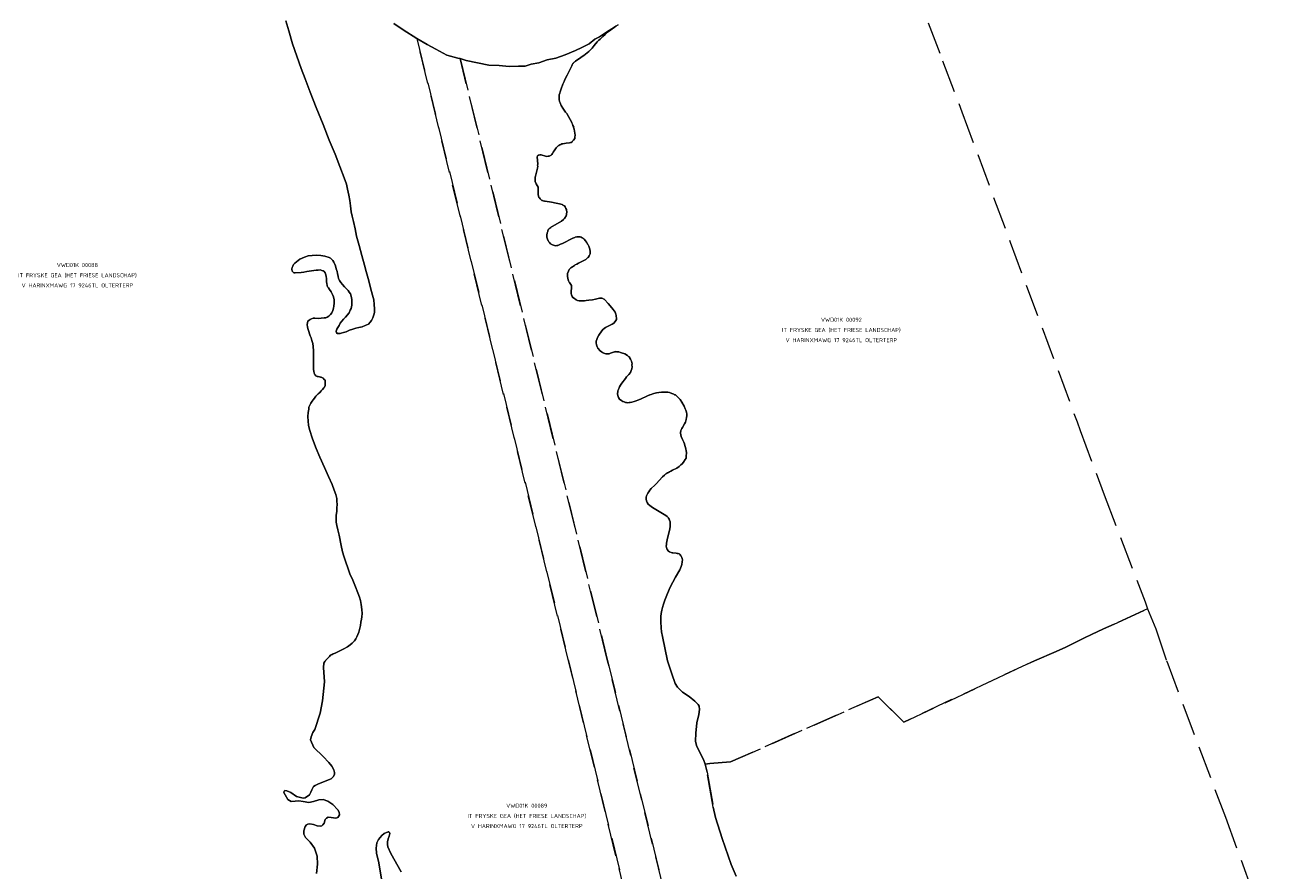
# Model space of a CAD drawing. Header units: metres. Extents: x 188526 to 197860, y 581431 to 587564.
# Tile 18 of 31: x 193429 to 193811, y 583936 to 584195. Entities that reach past the tile are written whole.
import ezdxf
from ezdxf.enums import TextEntityAlignment as Align

# ---------------------------------------------------------------- set-up
doc = ezdxf.new("R2010")
doc.units = ezdxf.units.M
doc.linetypes.add('DASHEDX2', pattern=[14, 10, -4])
doc.layers.add('B-WA-KG-GRENS_KADASTRAAL-G', color=150, linetype='DASHEDX2', lineweight=18)
doc.layers.add('B-WA-KG-GRENS_KADASTRAAL-T50', color=130, linetype='Continuous', lineweight=50)
doc.styles.add('NLCS-ISO-T25', font='NLCS-ISO.ttf', dxfattribs={"height": 2.5})

msp = doc.modelspace()

# ---------------------------------------------------------------- linework, layer by layer
at = {"layer": 'B-WA-KG-GRENS_KADASTRAAL-G'}
for points in [[(193518.61, 583934.79), (193518.9, 583937.61), (193518.78, 583940.1), (193518.03, 583942.57), (193516.67, 583944.44), (193515.25, 583945.79), (193514.7, 583946.89), (193514.7, 583947.9), (193515.11, 583949.22), (193515.57, 583949.76), (193515.98, 583949.96), (193516.57, 583949.98), (193517.68, 583949.77), (193518.85, 583949.38), (193519.79, 583949.35), (193520.27, 583949.45), (193520.53, 583949.73), (193520.94, 583950.26), (193521.32, 583951.38), (193521.63, 583951.76), (193522.22, 583952.04), (193523.13, 583951.98), (193524.58, 583951.8), (193525.16, 583952), (193525.37, 583952.3), (193525.63, 583952.81), (193525.53, 583953.55), (193525.1, 583954.29), (193523.61, 583955.92), (193522.09, 583956.92), (193520.64, 583957.44), (193519.34, 583957.36), (193517.74, 583956.86), (193516.22, 583956.57), (193514.51, 583956.91), (193513.17, 583957.09), (193512.07, 583956.94), (193510.86, 583956.9), (193509.79, 583957.51), (193508.63, 583959.63), (193508.71, 583960.04), (193508.91, 583960.19), (193509.55, 583960.16), (193510.77, 583959.59), (193512.51, 583958.44), (193514.54, 583957.85), (193515.1, 583958), (193515.54, 583958.25), (193516.02, 583958.58), (193516.48, 583958.91), (193516.92, 583959.69), (193517.23, 583960.48), (193517.48, 583961.04), (193517.69, 583961.47), (193518.2, 583961.8), (193519.27, 583962.27), (193523.11, 583963.81), (193523.7, 583964.41), (193524.08, 583965.1), (193524.11, 583965.73), (193523.91, 583966.57), (193523.31, 583967.7), (193522.37, 583968.84), (193520.7, 583970.61), (193517.77, 583973.39), (193516.76, 583975.73), (193516.94, 583976.7), (193517.48, 583978.02), (193518.1, 583978.88), (193519.77, 583983.93), (193520.45, 583987.72), (193521.09, 583993.51), (193520.8, 583997.94), (193520.89, 583999.21), (193521.17, 583999.79), (193521.34, 584000), (193521.38, 584000.05), (193522.34, 584001.03), (193522.59, 584001.31), (193522.79, 584001.59), (193523.1, 584001.79), (193523.4, 584001.95), (193523.75, 584002.13), (193524.31, 584002.36), (193525.73, 584003.03), (193526.95, 584003.6), (193528.11, 584004.29), (193528.97, 584004.83), (193529.58, 584005.34), (193530.29, 584006.08), (193530.66, 584006.67), (193531.01, 584007.3), (193531.32, 584007.99), (193531.61, 584008.76), (193532.06, 584010.79), (193532.21, 584011.79), (193532.38, 584012.75), (193532.48, 584013.41), (193532.57, 584014.5), (193532.54, 584015.7), (193532.32, 584017.25), (193532.09, 584018.41), (193531.78, 584019.45), (193531.26, 584020.77), (193530.56, 584022.65), (193529.76, 584024.63), (193528.86, 584026.65), (193528.32, 584028.15), (193527.49, 584030.48), (193526.95, 584032), (193526.58, 584033.35), (193526.16, 584035.3), (193525.53, 584038.42), (193525.14, 584040.1), (193524.85, 584041.42), (193524.67, 584042.43), (193524.66, 584043.57), (193524.68, 584044.57), (193524.8, 584045.76), (193524.82, 584046.88), (193524.91, 584047.82), (193524.88, 584048.89), (193524.8, 584049.75), (193524.49, 584050.97), (193524.02, 584052.23), (193523.38, 584053.98), (193522.32, 584056.42), (193521.08, 584059.2), (193519.61, 584062.37), (193518.48, 584064.98), (193517.37, 584067.97), (193516.48, 584070.81), (193516.2, 584072.16), (193516.04, 584073.45), (193516, 584074.82), (193516.05, 584076.02), (193516.24, 584077.06), (193516.31, 584077.67), (193516.61, 584078.26), (193516.92, 584078.87), (193517.27, 584079.56), (193517.62, 584079.99), (193517.97, 584080.5), (193518.38, 584081.04), (193518.75, 584081.37), (193519.16, 584081.81), (193519.64, 584082.21), (193520.09, 584082.68), (193520.47, 584083.11), (193520.9, 584083.62), (193521.03, 584083.8), (193521.25, 584084.33), (193521.27, 584084.82), (193521.27, 584085.17), (193521.27, 584085.6), (193521.22, 584085.93), (193521.01, 584086.14), (193520.68, 584086.57), (193520.42, 584086.72), (193520.09, 584086.84), (193519.84, 584086.87), (193519.51, 584086.94), (193519.13, 584087.04), (193518.82, 584087.11), (193518.46, 584087.32), (193518.21, 584087.62), (193518.05, 584087.85), (193517.87, 584088.23), (193517.8, 584088.58), (193517.69, 584089.32), (193517.66, 584090.11), (193517.7, 584091.1), (193517.67, 584092.34), (193517.74, 584093.15), (193517.73, 584094.96), (193517.62, 584096.33), (193517.46, 584097.24), (193517.23, 584098.11), (193516.97, 584098.92), (193516.68, 584099.55), (193516.48, 584100.16), (193516.27, 584100.87), (193516.09, 584101.5), (193515.88, 584102.16), (193515.8, 584103.05), (193515.84, 584103.56), (193515.99, 584104.04), (193516.35, 584104.3), (193516.65, 584104.58), (193517.06, 584104.81), (193517.56, 584104.94), (193518.15, 584104.95), (193519.09, 584104.9), (193520.05, 584104.98), (193520.92, 584105.07), (193521.43, 584105.09), (193521.91, 584105.22), (193522.36, 584105.58), (193522.89, 584106.12), (193523.27, 584106.63), (193523.62, 584107.34), (193523.87, 584108.03), (193523.97, 584108.67), (193524.07, 584109.53), (193523.98, 584110.6), (193523.8, 584111.46), (193523.54, 584112.22), (193523.13, 584113.01), (193522.62, 584113.71), (193522.26, 584114.27), (193522.03, 584114.6), (193521.84, 584114.98), (193521.74, 584115.56), (193521.69, 584116.05), (193521.68, 584116.55), (193521.65, 584117.14), (193521.6, 584117.72), (193521.47, 584118.28), (193521.24, 584118.81), (193520.93, 584119.22), (193520.67, 584119.47), (193520.27, 584119.59), (193519.76, 584119.74), (193519.17, 584119.71), (193518.49, 584119.66), (193517.04, 584119.47), (193515.62, 584119.24), (193514.7, 584119.08), (193513.89, 584118.92), (193512.06, 584118.88), (193511.63, 584118.88), (193511.43, 584119.11), (193511.17, 584119.36), (193511.12, 584119.56), (193511.09, 584119.82), (193511.09, 584120.07), (193511.16, 584120.45), (193511.34, 584120.91), (193511.62, 584121.4), (193511.97, 584121.78), (193512.45, 584122.24), (193512.98, 584122.65), (193513.54, 584123.06), (193514.22, 584123.37), (193514.9, 584123.68), (193516.07, 584124.02), (193517.29, 584124.18), (193518.61, 584124.26), (193519.96, 584124.17), (193521.13, 584123.97), (193522.5, 584123.57), (193522.94, 584123.35), (193523.32, 584122.97), (193523.6, 584122.66), (193523.91, 584122.13), (193524.11, 584121.68), (193524.43, 584120.97), (193524.68, 584120.1), (193524.94, 584119.29), (193525.02, 584118.61), (193525.28, 584117.75), (193525.39, 584117.11), (193525.7, 584116.55), (193526.08, 584115.92), (193526.59, 584115.26), (193527.16, 584114.58), (193528.28, 584113.47), (193528.67, 584112.94), (193529, 584112.38), (193529.23, 584111.7), (193529.47, 584110.71), (193529.42, 584109.92), (193529.46, 584108.9), (193529.28, 584107.96), (193528.96, 584107.4), (193528.58, 584106.56), (193527.5, 584105.26), (193526.92, 584104.62), (193526.36, 584104.01), (193525.88, 584103.39), (193525.53, 584102.76), (193525.18, 584102.14), (193524.83, 584101.63), (193524.7, 584101.28), (193524.63, 584101.02), (193524.6, 584100.84), (193524.73, 584100.57), (193524.96, 584100.31), (193525.24, 584100.29), (193525.52, 584100.27), (193525.83, 584100.27), (193526.21, 584100.37), (193526.87, 584100.55), (193527.68, 584100.81), (193528.77, 584101.25), (193529.76, 584101.64), (193530.67, 584101.92), (193531.56, 584102.11), (193532.57, 584102.34), (193533.51, 584102.68), (193534.5, 584103.14), (193535.03, 584103.73), (193535.48, 584104.29), (193535.86, 584105.05), (193536.18, 584105.95), (193536.43, 584106.71), (193536.43, 584107.83), (193536.32, 584109.15), (193536.15, 584110.57), (193535.81, 584112.04), (193535.19, 584114.3), (193534.64, 584116.41), (193533.79, 584119.25), (193533.27, 584121.22), (193532.48, 584124.12), (193531.65, 584127.24), (193530.9, 584130.1), (193530.43, 584132.31), (193529.93, 584134.59), (193529.59, 584136.22), (193529.27, 584137.59), (193529.01, 584139.34), (193528.8, 584141.02), (193528.53, 584142.61), (193528.16, 584144.49), (193527.8, 584145.99), (193527.12, 584147.97), (193525.78, 584151.44), (193524.34, 584155.19), (193522.53, 584159.55), (193520.62, 584164.32), (193518.55, 584169.54), (193516.67, 584174.23), (193515.12, 584178.28), (193513.88, 584181.48), (193512.56, 584185.25), (193511.31, 584189.06), (193510.17, 584193.04), (193509.26, 584196.08)], [(193509.26, 584196.08), (193510.17, 584193.04), (193511.31, 584189.06), (193512.56, 584185.25), (193513.88, 584181.48), (193515.12, 584178.28), (193516.67, 584174.23), (193518.55, 584169.54), (193520.62, 584164.32), (193522.53, 584159.55), (193524.34, 584155.19), (193525.78, 584151.44), (193527.12, 584147.97), (193527.8, 584145.99), (193528.16, 584144.49), (193528.53, 584142.61), (193528.8, 584141.02), (193529.01, 584139.34), (193529.27, 584137.59), (193529.59, 584136.22), (193529.93, 584134.59), (193530.43, 584132.31), (193530.9, 584130.1), (193531.65, 584127.24), (193532.48, 584124.12), (193533.27, 584121.22), (193533.79, 584119.25), (193534.64, 584116.41), (193535.19, 584114.3), (193535.81, 584112.04), (193536.15, 584110.57), (193536.32, 584109.15), (193536.43, 584107.83), (193536.43, 584106.71), (193536.18, 584105.95), (193535.86, 584105.05), (193535.48, 584104.29), (193535.03, 584103.73), (193534.5, 584103.14), (193533.51, 584102.68), (193532.57, 584102.34), (193531.56, 584102.11), (193530.67, 584101.92), (193529.76, 584101.64), (193528.77, 584101.25), (193527.68, 584100.81), (193526.87, 584100.55), (193526.21, 584100.37), (193525.83, 584100.27), (193525.52, 584100.27), (193525.24, 584100.29), (193524.96, 584100.31), (193524.73, 584100.57), (193524.6, 584100.84), (193524.63, 584101.02), (193524.7, 584101.28), (193524.83, 584101.63), (193525.18, 584102.14), (193525.53, 584102.76), (193525.88, 584103.39), (193526.36, 584104.01), (193526.92, 584104.62), (193527.5, 584105.26), (193528.58, 584106.56), (193528.96, 584107.4), (193529.28, 584107.96), (193529.46, 584108.9), (193529.42, 584109.92), (193529.47, 584110.71), (193529.23, 584111.7), (193529, 584112.38), (193528.67, 584112.94), (193528.28, 584113.47), (193527.16, 584114.58), (193526.59, 584115.26), (193526.08, 584115.92), (193525.7, 584116.55), (193525.39, 584117.11), (193525.28, 584117.75), (193525.02, 584118.61), (193524.94, 584119.29), (193524.68, 584120.1), (193524.43, 584120.97), (193524.11, 584121.68), (193523.91, 584122.13), (193523.6, 584122.66), (193523.32, 584122.97), (193522.94, 584123.35), (193522.5, 584123.57), (193521.13, 584123.97), (193519.96, 584124.17), (193518.61, 584124.26), (193517.29, 584124.18), (193516.07, 584124.02), (193514.9, 584123.68), (193514.22, 584123.37), (193513.54, 584123.06), (193512.98, 584122.65), (193512.45, 584122.24), (193511.97, 584121.78), (193511.62, 584121.4), (193511.34, 584120.91), (193511.16, 584120.45), (193511.09, 584120.07), (193511.09, 584119.82), (193511.12, 584119.56), (193511.17, 584119.36), (193511.43, 584119.11), (193511.63, 584118.88), (193512.06, 584118.88), (193513.89, 584118.92), (193514.7, 584119.08), (193515.62, 584119.24), (193517.04, 584119.47), (193518.49, 584119.66), (193519.17, 584119.71), (193519.76, 584119.74), (193520.27, 584119.59), (193520.67, 584119.47), (193520.93, 584119.22), (193521.24, 584118.81), (193521.47, 584118.28), (193521.6, 584117.72), (193521.65, 584117.14), (193521.68, 584116.55), (193521.69, 584116.05), (193521.74, 584115.56), (193521.84, 584114.98), (193522.03, 584114.6), (193522.26, 584114.27), (193522.62, 584113.71), (193523.13, 584113.01), (193523.54, 584112.22), (193523.8, 584111.46), (193523.98, 584110.6), (193524.07, 584109.53), (193523.97, 584108.67), (193523.87, 584108.03), (193523.62, 584107.34), (193523.27, 584106.63), (193522.89, 584106.12), (193522.36, 584105.58), (193521.91, 584105.22), (193521.43, 584105.09), (193520.92, 584105.07), (193520.05, 584104.98), (193519.09, 584104.9), (193518.15, 584104.95), (193517.56, 584104.94), (193517.06, 584104.81), (193516.65, 584104.58), (193516.35, 584104.3), (193515.99, 584104.04), (193515.84, 584103.56), (193515.8, 584103.05), (193515.88, 584102.16), (193516.09, 584101.5), (193516.27, 584100.87), (193516.48, 584100.16), (193516.68, 584099.55), (193516.97, 584098.92), (193517.23, 584098.11), (193517.46, 584097.24), (193517.62, 584096.33), (193517.73, 584094.96), (193517.74, 584093.15), (193517.67, 584092.34), (193517.7, 584091.1), (193517.66, 584090.11), (193517.69, 584089.32), (193517.8, 584088.58), (193517.87, 584088.23), (193518.05, 584087.85), (193518.21, 584087.62), (193518.46, 584087.32), (193518.82, 584087.11), (193519.13, 584087.04), (193519.51, 584086.94), (193519.84, 584086.87), (193520.09, 584086.84), (193520.42, 584086.72), (193520.68, 584086.57), (193521.01, 584086.14), (193521.22, 584085.93), (193521.27, 584085.6), (193521.27, 584085.17), (193521.27, 584084.82), (193521.25, 584084.33), (193521.03, 584083.8), (193520.9, 584083.62), (193520.47, 584083.11), (193520.09, 584082.68), (193519.64, 584082.21), (193519.16, 584081.81), (193518.75, 584081.37), (193518.38, 584081.04), (193517.97, 584080.5), (193517.62, 584079.99), (193517.27, 584079.56), (193516.92, 584078.87), (193516.61, 584078.26), (193516.31, 584077.67), (193516.24, 584077.06), (193516.05, 584076.02), (193516, 584074.82), (193516.04, 584073.45), (193516.2, 584072.16), (193516.48, 584070.81), (193517.37, 584067.97), (193518.48, 584064.98), (193519.61, 584062.37), (193521.08, 584059.2), (193522.32, 584056.42), (193523.38, 584053.98), (193524.02, 584052.23), (193524.49, 584050.97), (193524.8, 584049.75), (193524.88, 584048.89), (193524.91, 584047.82), (193524.82, 584046.88), (193524.8, 584045.76), (193524.68, 584044.57), (193524.66, 584043.57), (193524.67, 584042.43), (193524.85, 584041.42), (193525.14, 584040.1), (193525.53, 584038.42), (193526.16, 584035.3), (193526.58, 584033.35), (193526.95, 584032), (193527.49, 584030.48), (193528.32, 584028.15), (193528.86, 584026.65), (193529.76, 584024.63), (193530.56, 584022.65), (193531.26, 584020.77), (193531.78, 584019.45), (193532.09, 584018.41), (193532.32, 584017.25), (193532.54, 584015.7), (193532.57, 584014.5), (193532.48, 584013.41), (193532.38, 584012.75), (193532.21, 584011.79), (193532.06, 584010.79), (193531.61, 584008.76), (193531.32, 584007.99), (193531.01, 584007.3), (193530.66, 584006.67), (193530.29, 584006.08), (193529.58, 584005.34), (193528.97, 584004.83), (193528.11, 584004.29), (193526.95, 584003.6), (193525.73, 584003.03), (193524.31, 584002.36), (193523.75, 584002.13), (193523.4, 584001.95), (193523.1, 584001.79), (193522.79, 584001.59), (193522.59, 584001.31), (193522.34, 584001.03), (193521.38, 584000.05), (193521.34, 584000), (193521.17, 583999.79), (193520.89, 583999.21), (193520.8, 583997.94), (193521.09, 583993.51), (193520.45, 583987.72), (193519.77, 583983.93), (193518.1, 583978.88), (193517.48, 583978.02), (193516.94, 583976.7), (193516.76, 583975.73), (193517.77, 583973.39), (193520.7, 583970.61), (193522.37, 583968.84), (193523.31, 583967.7), (193523.91, 583966.57), (193524.11, 583965.73), (193524.08, 583965.1), (193523.7, 583964.41), (193523.11, 583963.81), (193519.27, 583962.27), (193518.2, 583961.8), (193517.69, 583961.47), (193517.48, 583961.04), (193517.23, 583960.48), (193516.92, 583959.69), (193516.48, 583958.91), (193516.02, 583958.58), (193515.54, 583958.25), (193515.1, 583958), (193514.54, 583957.85), (193512.51, 583958.44), (193510.77, 583959.59), (193509.55, 583960.16), (193508.91, 583960.19), (193508.71, 583960.04), (193508.63, 583959.63), (193509.79, 583957.51), (193510.86, 583956.9), (193512.07, 583956.94), (193513.17, 583957.09), (193514.51, 583956.91), (193516.22, 583956.57), (193517.74, 583956.86), (193519.34, 583957.36), (193520.64, 583957.44), (193522.09, 583956.92), (193523.61, 583955.92), (193525.1, 583954.29), (193525.53, 583953.55), (193525.63, 583952.81), (193525.37, 583952.3), (193525.16, 583952), (193524.58, 583951.8), (193523.13, 583951.98), (193522.22, 583952.04), (193521.63, 583951.76), (193521.32, 583951.38), (193520.94, 583950.26), (193520.53, 583949.73), (193520.27, 583949.45), (193519.79, 583949.35), (193518.85, 583949.38), (193517.68, 583949.77), (193516.57, 583949.98), (193515.98, 583949.96), (193515.57, 583949.76), (193515.11, 583949.22), (193514.7, 583947.9), (193514.7, 583946.89), (193515.25, 583945.79), (193516.67, 583944.44), (193518.03, 583942.57), (193518.78, 583940.1), (193518.9, 583937.61), (193518.61, 583934.79)], [(193542.27, 584195.25), (193545.12, 584193.31), (193549.38, 584190.69), (193595.8, 584000), (193663.36, 583722.56)], [(193611.03, 584194.88), (193610.3, 584194.44), (193609.89, 584194.16), (193608.31, 584193.12), (193606.81, 584192.19), (193605.31, 584191.12), (193603.88, 584190.5), (193602.12, 584189), (193599.92, 584187.88), (193597.98, 584186.94), (193594.78, 584185.69), (193591.89, 584184.62), (193589.3, 584184.12), (193586.69, 584183.25), (193584.39, 584182.81), (193582.55, 584182.19), (193580.5, 584182.19), (193577.66, 584182.12), (193574.55, 584182.38), (193571.41, 584182.5), (193564.5, 584183.94), (193562.59, 584184.5), (193561.94, 584184.62), (193558.55, 584185.56), (193555.14, 584187.44), (193552.53, 584188.81), (193549.38, 584190.69), (193545.12, 584193.31), (193542.27, 584195.25)], [(193674.87, 583726.22), (193607.8, 584000), (193562.59, 584184.5), (193564.5, 584183.94), (193571.41, 584182.5), (193574.55, 584182.38), (193577.66, 584182.12), (193580.5, 584182.19), (193582.55, 584182.19), (193584.39, 584182.81), (193586.69, 584183.25), (193589.3, 584184.12), (193591.89, 584184.62), (193594.78, 584185.69), (193597.98, 584186.94), (193599.92, 584187.88), (193602.12, 584189), (193603.88, 584190.5), (193605.31, 584191.12), (193606.81, 584192.19), (193608.31, 584193.12), (193609.89, 584194.16), (193609.16, 584193.59), (193608.73, 584193.36), (193607.72, 584192.55), (193607.01, 584191.93), (193606.28, 584191.27), (193605.5, 584190.5), (193605.12, 584190.14), (193604.61, 584189.6), (193603.71, 584188.5), (193603.05, 584187.74), (193602.6, 584187.2), (193601.99, 584186.72), (193601.54, 584186.26), (193601, 584185.82), (193600.52, 584185.44), (193600.3, 584185.31), (193598.9, 584184.36), (193598.37, 584184.03), (193597.97, 584183.72), (193597.79, 584183.55), (193597.59, 584183.39), (193597.36, 584183.16), (193597.24, 584183.05), (193597.15, 584182.95), (193596.93, 584182.59), (193596.86, 584182.24), (193595.38, 584179.41), (193594.7, 584178.13), (193594.44, 584177.52), (193594.07, 584176.68), (193593.55, 584175.28), (193593.23, 584174.36), (193593.13, 584173.91), (193592.98, 584173.35), (193592.93, 584172.86), (193592.91, 584172.48), (193592.96, 584171.92), (193593.07, 584171.34), (193593.22, 584170.96), (193593.58, 584170.15), (193594.05, 584169.36), (193594.53, 584168.66), (193594.94, 584168.1), (193595.25, 584167.7), (193596.82, 584164.96), (193596.87, 584164.86), (193597.07, 584164.38), (193597.18, 584164.05), (193597.41, 584163.54), (193597.39, 584163.44), (193597.52, 584162.91), (193597.81, 584161.08), (193597.81, 584160.86), (193597.79, 584160.66), (193597.76, 584160.37), (193597.71, 584160.06), (193597.36, 584159.55), (193597.03, 584159.17), (193596.91, 584159.02), (193596.63, 584158.84), (193596.42, 584158.76), (193596.07, 584158.68), (193595.1, 584158.57), (193594.57, 584158.52), (193594.04, 584158.41), (193593.81, 584158.36), (193593.45, 584158.23), (193593.2, 584158.08), (193592.87, 584157.9), (193592.62, 584157.72), (193592.24, 584157.39), (193592.04, 584157.16), (193591.38, 584156.21), (193591.16, 584155.83), (193590.86, 584155.4), (193590.66, 584155.14), (193590.51, 584154.96), (193590.25, 584154.78), (193589.89, 584154.65), (193589.61, 584154.57), (193589.16, 584154.55), (193588.78, 584154.62), (193587.48, 584154.99), (193587.25, 584154.99), (193587.07, 584154.99), (193586.72, 584154.91), (193586.66, 584154.9), (193586.61, 584154.88), (193586.54, 584154.86), (193586.41, 584154.78), (193586.34, 584154.71), (193586.29, 584154.63), (193586.24, 584154.38), (193586.38, 584152.17), (193586.4, 584152.22), (193586.36, 584151.79), (193586.38, 584151.56), (193586.29, 584150.92), (193585.69, 584148.48), (193585.64, 584148.12), (193585.59, 584147.79), (193585.6, 584147.18), (193585.65, 584146.83), (193585.88, 584146.14), (193586.5, 584145.1), (193586.56, 584143), (193586.57, 584142.72), (193586.64, 584142.49), (193586.77, 584141.98), (193586.88, 584141.8), (193587.13, 584141.53), (193587.67, 584141.05), (193587.82, 584141), (193588.05, 584140.92), (193588.46, 584140.82), (193588.64, 584140.77), (193590.64, 584140.48), (193591.1, 584140.41), (193591.51, 584140.33), (193593.09, 584139.99), (193593.49, 584139.91), (193593.9, 584139.76), (193594.05, 584139.69), (193594.08, 584139.64), (193594.46, 584139.41), (193594.57, 584139.34), (193594.8, 584139.03), (193594.87, 584138.8), (193594.98, 584138.58), (193595.16, 584138.22), (193595.21, 584138.07), (193595.23, 584137.92), (193595.21, 584137.94), (193595.29, 584137.61), (193595.26, 584137.38), (193595.24, 584137.05), (193595.24, 584136.77), (193595.19, 584136.52), (193595.09, 584136.29), (193594.59, 584135.55), (193594.31, 584135.24), (193593.63, 584134.7), (193591, 584133.11), (193590.79, 584133.04), (193590.59, 584132.91), (193590.36, 584132.73), (193590.06, 584132.5), (193589.98, 584132.42), (193589.86, 584132.32), (193589.73, 584132.22), (193589.45, 584131.76), (193589.43, 584131.55), (193589.31, 584131.15), (193589.26, 584130.99), (193589.21, 584130.46), (193589.19, 584130.08), (193589.21, 584129.82), (193589.27, 584129.47), (193589.39, 584129.14), (193589.58, 584128.66), (193589.67, 584128.52), (193589.82, 584128.34), (193590.01, 584128.13), (193590.32, 584127.77), (193590.91, 584127.45), (193591.54, 584127.2), (193591.97, 584127.17), (193592.25, 584127.23), (193592.58, 584127.28), (193592.76, 584127.33), (193592.96, 584127.41), (193593.39, 584127.61), (193593.93, 584127.87), (193597.14, 584129.49), (193597.42, 584129.6), (193597.73, 584129.7), (193597.9, 584129.75), (193598.34, 584129.86), (193598.61, 584129.91), (193598.79, 584129.93), (193599.05, 584129.91), (193599.43, 584129.84), (193599.71, 584129.74), (193600.02, 584129.59), (193600.24, 584129.49), (193600.41, 584129.38), (193600.63, 584129.16), (193601.01, 584128.7), (193601.34, 584128.25), (193601.78, 584127.49), (193601.83, 584127.44), (193602.04, 584127.01), (193602.19, 584126.7), (193602.32, 584126.12), (193602.32, 584126.02), (193602.43, 584125.48), (193602.43, 584125.18), (193602.41, 584124.7), (193602.11, 584124.11), (193601.83, 584123.6), (193601.68, 584123.42), (193601.35, 584123.12), (193601.17, 584122.96), (193599.3, 584122.01), (193598.89, 584121.8), (193598.41, 584121.55), (193597.88, 584121.27), (193597.6, 584121.11), (193597.35, 584120.93), (193597.05, 584120.73), (193596.79, 584120.55), (193596.49, 584120.34), (193596.06, 584119.88), (193595.84, 584119.37), (193595.54, 584118.63), (193595.49, 584118.23), (193595.52, 584117.74), (193595.59, 584117.21), (193595.75, 584116.7), (193595.83, 584116.45), (193596.03, 584116.02), (193596.14, 584115.89), (193596.53, 584115.23), (193596.7, 584115.01), (193596.77, 584114.83), (193596.77, 584114.66), (193596.7, 584114.4), (193596.59, 584113), (193596.59, 584112.97), (193596.61, 584112.77), (193596.64, 584112.67), (193596.77, 584112.06), (193596.8, 584111.98), (193596.85, 584111.83), (193596.95, 584111.58), (193597.18, 584111.29), (193597.62, 584110.94), (193598.13, 584110.62), (193598.61, 584110.39), (193599.04, 584110.32), (193599.45, 584110.3), (193599.86, 584110.27), (193600.19, 584110.28), (193600.7, 584110.28), (193601.2, 584110.33), (193602.04, 584110.44), (193603.16, 584110.63), (193604.1, 584110.81), (193605.3, 584111.08), (193605.45, 584111.1), (193605.58, 584111.11), (193605.77, 584111.1), (193606, 584111.07), (193606.33, 584111), (193606.48, 584110.93), (193606.69, 584110.82), (193606.84, 584110.73), (193607.94, 584109.49), (193609.09, 584108.17), (193609.53, 584107.59), (193609.81, 584107.21), (193610.09, 584106.76), (193610.2, 584106.5), (193610.3, 584106.15), (193610.41, 584105.74), (193610.46, 584105.56), (193610.51, 584104.93), (193610.49, 584104.57), (193610.14, 584103.91), (193609.66, 584103.48), (193609.15, 584103.14), (193608.19, 584102.63), (193608.01, 584102.55), (193607.73, 584102.42), (193607.38, 584102.22), (193607.35, 584102.19), (193607.1, 584102.06), (193606.77, 584101.78), (193606.62, 584101.65), (193606.37, 584101.47), (193605.79, 584100.78), (193605.26, 584100.07), (193605.06, 584099.76), (193604.68, 584099.07), (193604.55, 584098.77), (193604.45, 584098.46), (193604.33, 584097.93), (193604.28, 584097.42), (193604.36, 584096.84), (193604.6, 584096.23), (193604.8, 584095.8), (193605.47, 584094.96), (193605.93, 584094.61), (193606.26, 584094.41), (193606.59, 584094.26), (193607.28, 584094.03), (193607.68, 584093.99), (193608.01, 584094.01), (193608.22, 584094.04), (193608.5, 584094.12), (193608.7, 584094.2), (193609.61, 584094.56), (193609.92, 584094.64), (193610.07, 584094.67), (193610.21, 584094.69), (193610.34, 584094.7), (193610.5, 584094.69), (193610.91, 584094.68), (193611.26, 584094.64), (193611.77, 584094.47), (193612.38, 584094.27), (193612.78, 584094.13), (193613.07, 584094.04), (193613.89, 584093.54), (193614.22, 584093.24), (193614.36, 584093.07), (193614.55, 584092.81), (193614.58, 584092.68), (193614.78, 584092.43), (193615.02, 584092.02), (193615.12, 584091.8), (193615.27, 584091.01), (193615.25, 584090.65), (193615.28, 584090.07), (193615.21, 584089.48), (193615.03, 584088.9), (193614.81, 584088.36), (193614.33, 584087.68), (193613.6, 584086.96), (193613.3, 584086.52), (193612.82, 584085.99), (193612.52, 584085.55), (193612.14, 584085.07), (193611.76, 584084.43), (193611.46, 584083.9), (193611.11, 584083.11), (193610.93, 584082.73), (193610.91, 584082.52), (193610.81, 584081.78), (193610.94, 584081.23), (193611.15, 584080.67), (193611.46, 584080.11), (193612.15, 584079.61), (193612.45, 584079.46), (193612.91, 584079.28), (193613.29, 584079.11), (193613.6, 584079.08), (193613.85, 584079.03), (193614.36, 584079.11), (193614.71, 584079.16), (193615.22, 584079.25), (193615.88, 584079.4), (193616.52, 584079.66), (193617.07, 584079.84), (193617.89, 584080.18), (193620.04, 584081.13), (193620.72, 584081.46), (193621.15, 584081.57), (193621.66, 584081.75), (193621.99, 584081.88), (193622.4, 584081.98), (193622.78, 584082.06), (193623.49, 584082.19), (193624.25, 584082.3), (193624.88, 584082.33), (193625.67, 584082.31), (193626.23, 584082.26), (193626.74, 584082.14), (193627.5, 584081.91), (193628.09, 584081.64), (193628.29, 584081.48), (193628.55, 584081.43), (193629.37, 584080.7), (193630.03, 584080.05), (193630.57, 584079.24), (193631.21, 584078.02), (193631.6, 584077.18), (193631.78, 584076.73), (193631.91, 584076.15), (193632.04, 584075.56), (193632.05, 584075.05), (193631.97, 584074.52), (193631.85, 584073.93), (193631.62, 584073.07), (193631.32, 584072.56), (193630.72, 584071.46), (193630.57, 584071.13), (193630.47, 584070.95), (193630.24, 584070.52), (193630.2, 584070.32), (193630.17, 584070.01), (193630.17, 584069.76), (193630.23, 584069.25), (193630.33, 584068.72), (193630.74, 584067.75), (193631.13, 584066.97), (193631.34, 584066.41), (193631.47, 584065.9), (193631.65, 584065.3), (193631.78, 584064.84), (193631.81, 584064.38), (193631.91, 584063.7), (193631.94, 584063.39), (193631.87, 584062.98), (193631.82, 584062.43), (193631.82, 584062.07), (193631.52, 584061.64), (193631.07, 584060.87), (193630.61, 584060.31), (193630.26, 584059.98), (193629.75, 584059.54), (193629.02, 584059.05), (193627.7, 584058.39), (193627.12, 584058.1), (193626.77, 584057.9), (193626.41, 584057.69), (193626.17, 584057.55), (193625.82, 584057.35), (193625.63, 584057.23), (193625.17, 584056.87), (193624.57, 584056.33), (193622.67, 584054.21), (193622.22, 584053.75), (193621.16, 584052.73), (193620.7, 584052.27), (193620.4, 584051.79), (193620.07, 584051.3), (193619.93, 584050.94), (193619.72, 584050.51), (193619.65, 584050.1), (193619.6, 584049.82), (193619.63, 584049.47), (193619.73, 584049.01), (193619.89, 584048.45), (193620.25, 584047.97), (193620.68, 584047.54), (193621.53, 584046.94), (193625.58, 584044.52), (193626.04, 584044.22), (193626.3, 584043.88), (193626.46, 584043.63), (193626.63, 584043.36), (193626.79, 584043.03), (193626.94, 584042.58), (193627, 584041.89), (193626.98, 584041.08), (193626.83, 584040.44), (193626.04, 584037.01), (193625.91, 584036.55), (193625.84, 584036.01), (193625.79, 584035.58), (193625.77, 584035.12), (193625.82, 584034.74), (193626.03, 584034.06), (193626.46, 584033.53), (193626.8, 584033.33), (193627.25, 584033.15), (193627.56, 584033.05), (193627.81, 584033.03), (193628.75, 584032.91), (193629.11, 584032.88), (193629.39, 584032.81), (193629.67, 584032.73), (193629.88, 584032.61), (193630.03, 584032.48), (193630.26, 584032.18), (193630.31, 584032.08), (193630.41, 584031.88), (193630.54, 584031.62), (193630.62, 584031.34), (193630.7, 584030.91), (193630.65, 584030.3), (193630.65, 584030.28), (193630.5, 584029.44), (193630.28, 584028.82), (193629.93, 584027.88), (193628.62, 584025.64), (193627.77, 584024.03), (193627.29, 584023.12), (193626.64, 584021.77), (193625.94, 584020.08), (193625.31, 584018.53), (193624.89, 584017.28), (193624.62, 584016.34), (193624.37, 584015.53), (193624.17, 584014.51), (193624.1, 584013.59), (193624.05, 584012.81), (193624.06, 584011.89), (193624.22, 584010.07), (193624.33, 584008.82), (193624.6, 584007.45), (193626.13, 584000), (193627.45, 583996.01), (193628.53, 583992.98), (193629.16, 583991.86), (193630.71, 583990.35), (193632.76, 583988.99), (193634.56, 583987.61), (193635.57, 583986.61), (193635.8, 583986.11), (193635.92, 583985.09), (193635.76, 583983.49), (193635.16, 583980.97), (193634.79, 583977.77), (193634.73, 583975.36), (193635.03, 583974.06), (193635.93, 583972.04), (193637.14, 583969.75), (193637.68, 583968.34), (193638.27, 583965.85), (193640.15, 583955.14), (193640.87, 583951.98), (193642.88, 583945.57), (193645.66, 583937.52), (193647.14, 583933.93)], [(193706.03, 584195.49), (193710.38, 584183.82), (193716.3, 584168.21), (193731.15, 584128.25), (193751.59, 584073.2), (193752.56, 584070.56), (193759.94, 584050.81), (193772.43, 584018.07), (193773.21, 584015.87), (193762.98, 584011.24), (193759.71, 584009.8), (193756.06, 584008.05), (193753.88, 584007.02), (193748.13, 584004.14), (193745.24, 584002.83), (193738.52, 584000), (193698.54, 583981.18), (193690.7, 583988.95), (193645.45, 583969), (193639.15, 583968.47), (193637.68, 583968.34), (193637.14, 583969.75), (193635.93, 583972.04), (193635.03, 583974.06), (193634.73, 583975.36), (193634.79, 583977.77), (193635.16, 583980.97), (193635.16, 583980.97), (193635.76, 583983.49), (193635.92, 583985.09), (193635.8, 583986.11), (193635.57, 583986.61), (193634.56, 583987.61), (193632.76, 583988.99), (193630.71, 583990.35), (193629.16, 583991.86), (193628.53, 583992.98), (193627.45, 583996.01), (193626.13, 584000), (193624.6, 584007.45), (193624.33, 584008.82), (193624.22, 584010.07), (193624.06, 584011.89), (193624.05, 584012.81), (193624.1, 584013.59), (193624.17, 584014.51), (193624.37, 584015.53), (193624.62, 584016.34), (193624.89, 584017.28), (193625.31, 584018.53), (193625.94, 584020.08), (193626.64, 584021.77), (193627.29, 584023.12), (193627.77, 584024.03), (193628.62, 584025.64), (193629.93, 584027.88), (193630.28, 584028.82), (193630.5, 584029.44), (193630.65, 584030.28), (193630.65, 584030.3), (193630.7, 584030.91), (193630.62, 584031.34), (193630.54, 584031.62), (193630.41, 584031.88), (193630.31, 584032.08), (193630.26, 584032.18), (193630.03, 584032.48), (193629.88, 584032.61), (193629.67, 584032.73), (193629.39, 584032.81), (193629.11, 584032.88), (193628.75, 584032.91), (193627.81, 584033.03), (193627.56, 584033.05), (193627.25, 584033.15), (193626.8, 584033.33), (193626.46, 584033.53), (193626.03, 584034.06), (193625.82, 584034.74), (193625.77, 584035.12), (193625.79, 584035.58), (193625.84, 584036.01), (193625.91, 584036.55), (193626.04, 584037.01), (193626.83, 584040.44), (193626.98, 584041.08), (193627, 584041.89), (193626.94, 584042.58), (193626.79, 584043.03), (193626.63, 584043.36), (193626.46, 584043.63), (193626.3, 584043.88), (193626.04, 584044.22), (193625.58, 584044.52), (193621.53, 584046.94), (193620.68, 584047.54), (193620.25, 584047.97), (193619.89, 584048.45), (193619.73, 584049.01), (193619.63, 584049.47), (193619.6, 584049.82), (193619.65, 584050.1), (193619.72, 584050.51), (193619.93, 584050.94), (193620.07, 584051.3), (193620.4, 584051.79), (193620.7, 584052.27), (193621.16, 584052.73), (193622.22, 584053.75), (193622.67, 584054.21), (193624.57, 584056.33), (193625.17, 584056.87), (193625.63, 584057.23), (193625.82, 584057.35), (193626.17, 584057.55), (193626.41, 584057.69), (193626.77, 584057.9), (193627.12, 584058.1), (193627.7, 584058.39), (193629.02, 584059.05), (193629.75, 584059.54), (193630.26, 584059.98), (193630.61, 584060.31), (193631.07, 584060.87), (193631.52, 584061.64), (193631.82, 584062.07), (193631.82, 584062.43), (193631.87, 584062.98), (193631.94, 584063.39), (193631.91, 584063.7), (193631.81, 584064.38), (193631.78, 584064.84), (193631.65, 584065.3), (193631.47, 584065.9), (193631.34, 584066.41), (193631.13, 584066.97), (193630.74, 584067.75), (193630.33, 584068.72), (193630.23, 584069.25), (193630.17, 584069.76), (193630.17, 584070.01), (193630.2, 584070.32), (193630.24, 584070.52), (193630.47, 584070.95), (193630.57, 584071.13), (193630.72, 584071.46), (193631.32, 584072.56), (193631.62, 584073.07), (193631.85, 584073.93), (193631.97, 584074.52), (193632.05, 584075.05), (193632.04, 584075.56), (193631.91, 584076.15), (193631.78, 584076.73), (193631.6, 584077.18), (193631.21, 584078.02), (193630.57, 584079.24), (193630.03, 584080.05), (193629.37, 584080.7), (193628.55, 584081.43), (193628.29, 584081.48), (193628.09, 584081.64), (193627.5, 584081.91), (193626.74, 584082.14), (193626.23, 584082.26), (193625.67, 584082.31), (193624.88, 584082.33), (193624.25, 584082.3), (193623.49, 584082.19), (193622.78, 584082.06), (193622.4, 584081.98), (193621.99, 584081.88), (193621.66, 584081.75), (193621.15, 584081.57), (193620.72, 584081.46), (193620.04, 584081.13), (193617.89, 584080.18), (193617.07, 584079.84), (193616.52, 584079.66), (193615.88, 584079.4), (193615.22, 584079.25), (193614.71, 584079.16), (193614.36, 584079.11), (193613.85, 584079.03), (193613.6, 584079.08), (193613.29, 584079.11), (193612.91, 584079.28), (193612.45, 584079.46), (193612.15, 584079.61), (193611.46, 584080.11), (193611.15, 584080.67), (193610.94, 584081.23), (193610.81, 584081.78), (193610.91, 584082.52), (193610.93, 584082.73), (193611.11, 584083.11), (193611.46, 584083.9), (193611.76, 584084.43), (193612.14, 584085.07), (193612.52, 584085.55), (193612.82, 584085.99), (193613.3, 584086.52), (193613.6, 584086.96), (193614.33, 584087.68), (193614.81, 584088.36), (193615.03, 584088.9), (193615.21, 584089.48), (193615.28, 584090.07), (193615.25, 584090.65), (193615.27, 584091.01), (193615.12, 584091.8), (193615.02, 584092.02), (193614.78, 584092.43), (193614.58, 584092.68), (193614.55, 584092.81), (193614.36, 584093.07), (193614.22, 584093.24), (193613.89, 584093.54), (193613.07, 584094.04), (193612.78, 584094.13), (193612.38, 584094.27), (193611.77, 584094.47), (193611.26, 584094.64), (193610.91, 584094.68), (193610.5, 584094.69), (193610.34, 584094.7), (193610.21, 584094.69), (193610.07, 584094.67), (193609.92, 584094.64), (193609.61, 584094.56), (193608.7, 584094.2), (193608.5, 584094.12), (193608.22, 584094.04), (193608.01, 584094.01), (193607.68, 584093.99), (193607.28, 584094.03), (193606.59, 584094.26), (193606.26, 584094.41), (193605.93, 584094.61), (193605.47, 584094.96), (193604.8, 584095.8), (193604.6, 584096.23), (193604.36, 584096.84), (193604.28, 584097.42), (193604.33, 584097.93), (193604.45, 584098.46), (193604.55, 584098.77), (193604.68, 584099.07), (193605.06, 584099.76), (193605.26, 584100.07), (193605.79, 584100.78), (193606.37, 584101.47), (193606.62, 584101.65), (193606.77, 584101.78), (193607.1, 584102.06), (193607.35, 584102.19), (193607.38, 584102.22), (193607.73, 584102.42), (193608.01, 584102.55), (193608.19, 584102.63), (193609.15, 584103.14), (193609.66, 584103.48), (193610.14, 584103.91), (193610.49, 584104.57), (193610.51, 584104.93), (193610.46, 584105.56), (193610.41, 584105.74), (193610.3, 584106.15), (193610.2, 584106.5), (193610.09, 584106.76), (193609.81, 584107.21), (193609.53, 584107.59), (193609.09, 584108.17), (193607.94, 584109.49), (193606.84, 584110.73), (193606.69, 584110.82), (193606.48, 584110.93), (193606.33, 584111), (193606, 584111.07), (193605.77, 584111.1), (193605.58, 584111.11), (193605.45, 584111.1), (193605.3, 584111.08), (193604.1, 584110.81), (193603.16, 584110.63), (193602.04, 584110.44), (193601.2, 584110.33), (193600.7, 584110.28), (193600.19, 584110.28), (193599.86, 584110.27), (193599.45, 584110.3), (193599.04, 584110.32), (193598.61, 584110.39), (193598.13, 584110.62), (193597.62, 584110.94), (193597.18, 584111.29), (193596.95, 584111.58), (193596.85, 584111.83), (193596.8, 584111.98), (193596.77, 584112.06), (193596.64, 584112.67), (193596.61, 584112.77), (193596.59, 584112.97), (193596.59, 584113), (193596.7, 584114.4), (193596.77, 584114.66), (193596.77, 584114.83), (193596.7, 584115.01), (193596.53, 584115.23), (193596.14, 584115.89), (193596.03, 584116.02), (193595.83, 584116.45), (193595.75, 584116.7), (193595.59, 584117.21), (193595.52, 584117.74), (193595.49, 584118.23), (193595.54, 584118.63), (193595.84, 584119.37), (193596.06, 584119.88), (193596.49, 584120.34), (193596.79, 584120.55), (193597.05, 584120.73), (193597.35, 584120.93), (193597.6, 584121.11), (193597.88, 584121.27), (193598.41, 584121.55), (193598.89, 584121.8), (193599.3, 584122.01), (193601.17, 584122.96), (193601.35, 584123.12), (193601.68, 584123.42), (193601.83, 584123.6), (193602.11, 584124.11), (193602.41, 584124.7), (193602.43, 584125.18), (193602.43, 584125.48), (193602.32, 584126.02), (193602.32, 584126.12), (193602.19, 584126.7), (193602.04, 584127.01), (193601.83, 584127.44), (193601.78, 584127.49), (193601.34, 584128.25), (193601.01, 584128.7), (193600.63, 584129.16), (193600.41, 584129.38), (193600.24, 584129.49), (193600.02, 584129.59), (193599.71, 584129.74), (193599.43, 584129.84), (193599.05, 584129.91), (193598.79, 584129.93), (193598.61, 584129.91), (193598.34, 584129.86), (193597.9, 584129.75), (193597.73, 584129.7), (193597.42, 584129.6), (193597.14, 584129.49), (193593.93, 584127.87), (193593.39, 584127.61), (193592.96, 584127.41), (193592.76, 584127.33), (193592.58, 584127.28), (193592.25, 584127.23), (193591.97, 584127.17), (193591.54, 584127.2), (193590.91, 584127.45), (193590.32, 584127.77), (193590.01, 584128.13), (193589.82, 584128.34), (193589.67, 584128.52), (193589.58, 584128.66), (193589.39, 584129.14), (193589.27, 584129.47), (193589.21, 584129.82), (193589.19, 584130.08), (193589.21, 584130.46), (193589.26, 584130.99), (193589.31, 584131.15), (193589.43, 584131.55), (193589.45, 584131.76), (193589.73, 584132.22), (193589.86, 584132.32), (193589.98, 584132.42), (193590.06, 584132.5), (193590.36, 584132.73), (193590.59, 584132.91), (193590.79, 584133.04), (193591, 584133.11), (193593.63, 584134.7), (193594.31, 584135.24), (193594.59, 584135.55), (193595.09, 584136.29), (193595.19, 584136.52), (193595.24, 584136.77), (193595.24, 584137.05), (193595.26, 584137.38), (193595.29, 584137.61), (193595.21, 584137.94), (193595.23, 584137.92), (193595.21, 584138.07), (193595.16, 584138.22), (193594.98, 584138.58), (193594.87, 584138.8), (193594.8, 584139.03), (193594.57, 584139.34), (193594.46, 584139.41), (193594.08, 584139.64), (193594.05, 584139.69), (193593.9, 584139.76), (193593.49, 584139.91), (193593.09, 584139.99), (193591.51, 584140.33), (193591.1, 584140.41), (193590.64, 584140.48), (193588.64, 584140.77), (193588.46, 584140.82), (193588.05, 584140.92), (193587.82, 584141), (193587.67, 584141.05), (193587.13, 584141.53), (193586.88, 584141.8), (193586.77, 584141.98), (193586.64, 584142.49), (193586.57, 584142.72), (193586.56, 584143), (193586.5, 584145.1), (193585.88, 584146.14), (193585.65, 584146.83), (193585.6, 584147.18), (193585.59, 584147.79), (193585.64, 584148.12), (193585.69, 584148.48), (193586.29, 584150.92), (193586.38, 584151.56), (193586.36, 584151.79), (193586.4, 584152.22), (193586.38, 584152.17), (193586.24, 584154.38), (193586.29, 584154.63), (193586.34, 584154.71), (193586.41, 584154.78), (193586.54, 584154.86), (193586.61, 584154.88), (193586.66, 584154.9), (193586.72, 584154.91), (193587.07, 584154.99), (193587.25, 584154.99), (193587.48, 584154.99), (193588.78, 584154.62), (193589.16, 584154.55), (193589.61, 584154.57), (193589.89, 584154.65), (193590.25, 584154.78), (193590.51, 584154.96), (193590.66, 584155.14), (193590.86, 584155.4), (193591.16, 584155.83), (193591.38, 584156.21), (193592.04, 584157.16), (193592.24, 584157.39), (193592.62, 584157.72), (193592.87, 584157.9), (193593.2, 584158.08), (193593.45, 584158.23), (193593.81, 584158.36), (193594.04, 584158.41), (193594.57, 584158.52), (193595.1, 584158.57), (193596.07, 584158.68), (193596.42, 584158.76), (193596.63, 584158.84), (193596.91, 584159.02), (193597.03, 584159.17), (193597.36, 584159.55), (193597.71, 584160.06), (193597.76, 584160.37), (193597.79, 584160.66), (193597.81, 584160.86), (193597.81, 584161.08), (193597.52, 584162.91), (193597.39, 584163.44), (193597.41, 584163.54), (193597.18, 584164.05), (193597.07, 584164.38), (193596.87, 584164.86), (193596.82, 584164.96), (193595.25, 584167.7), (193594.94, 584168.1), (193594.53, 584168.66), (193594.05, 584169.36), (193593.58, 584170.15), (193593.22, 584170.96), (193593.07, 584171.34), (193592.96, 584171.92), (193592.91, 584172.48), (193592.93, 584172.86), (193592.98, 584173.35), (193593.13, 584173.91), (193593.23, 584174.36), (193593.55, 584175.28), (193594.07, 584176.68), (193594.44, 584177.52), (193594.7, 584178.13), (193595.38, 584179.41), (193596.86, 584182.24), (193596.93, 584182.59), (193597.15, 584182.95), (193597.24, 584183.05), (193597.36, 584183.16), (193597.59, 584183.39), (193597.79, 584183.55), (193597.97, 584183.72), (193598.37, 584184.03), (193598.9, 584184.36), (193600.3, 584185.31), (193600.52, 584185.44), (193601, 584185.82), (193601.54, 584186.26), (193601.99, 584186.72), (193602.6, 584187.2), (193603.05, 584187.74), (193603.71, 584188.5), (193604.61, 584189.6), (193605.12, 584190.14), (193605.5, 584190.5), (193606.28, 584191.27), (193607.01, 584191.93), (193607.72, 584192.55), (193608.73, 584193.36), (193609.16, 584193.59), (193609.89, 584194.16), (193610.3, 584194.44), (193611.03, 584194.88)], [(193663.36, 583722.56), (193595.8, 584000), (193549.38, 584190.69), (193552.53, 584188.81), (193555.14, 584187.44), (193558.55, 584185.56), (193561.94, 584184.62), (193562.59, 584184.5), (193607.8, 584000), (193674.87, 583726.22)], [(193647.14, 583933.93), (193645.66, 583937.52), (193642.88, 583945.57), (193640.87, 583951.98), (193640.15, 583955.14), (193638.27, 583965.85), (193637.68, 583968.34), (193639.15, 583968.47), (193645.45, 583969), (193690.7, 583988.95), (193698.54, 583981.18), (193738.52, 584000), (193745.24, 584002.83), (193748.13, 584004.14), (193753.88, 584007.02), (193756.06, 584008.05), (193759.71, 584009.8), (193762.98, 584011.24), (193773.21, 584015.87), (193775.69, 584009.74), (193779.01, 584000), (193779.06, 583999.83), (193797.04, 583952.04), (193811.04, 583913.78)], [(193544.58, 583935.28), (193541.38, 583940.89), (193540.42, 583943), (193540.35, 583943.66), (193540.35, 583944.53), (193540.61, 583945.44), (193540.92, 583946.28), (193541.08, 583947.02), (193540.98, 583947.4), (193540.82, 583947.6), (193540.55, 583947.6), (193539.35, 583947.02), (193538.61, 583946.42), (193537.59, 583945.18), (193537.07, 583944.24), (193536.91, 583942.54), (193537.03, 583940.98), (193537.71, 583938.11), (193538.77, 583931.87)], [(193538.77, 583931.87), (193537.71, 583938.11), (193537.03, 583940.98), (193536.91, 583942.54), (193537.07, 583944.24), (193537.59, 583945.18), (193538.61, 583946.42), (193539.35, 583947.02), (193540.55, 583947.6), (193540.82, 583947.6), (193540.98, 583947.4), (193541.08, 583947.02), (193540.92, 583946.28), (193540.61, 583945.44), (193540.35, 583944.53), (193540.35, 583943.66), (193540.42, 583943), (193541.38, 583940.89), (193544.58, 583935.28)]]:
    msp.add_lwpolyline(points, dxfattribs=at)

# ---------------------------------------------------------------- texts
at = {"layer": 'B-WA-KG-GRENS_KADASTRAAL-T50', "style": 'NLCS-ISO-T25'}
for s, p in [('VWD01K 00088', (193445.37, 584120.62)), ('IT FRYSKE GEA (HET FRIESE LANDSCHAP)', (193445.37, 584117.5)), ('V HARINXMAWG 17 9246TL OLTERTERP', (193445.37, 584114.37)), ('VWD01K 00092', (193679.4, 584103.85)), ('IT FRYSKE GEA (HET FRIESE LANDSCHAP)', (193679.4, 584100.73)), ('V HARINXMAWG 17 9246TL OLTERTERP', (193679.4, 584097.6)), ('VWD01K 00089', (193583.03, 583954.94)), ('IT FRYSKE GEA (HET FRIESE LANDSCHAP)', (193583.03, 583951.81)), ('V HARINXMAWG 17 9246TL OLTERTERP', (193583.03, 583948.69))]:
    msp.add_text(s, height=1.25, dxfattribs=at).set_placement(p, align=Align.CENTER)

doc.saveas('drawing.dxf')
